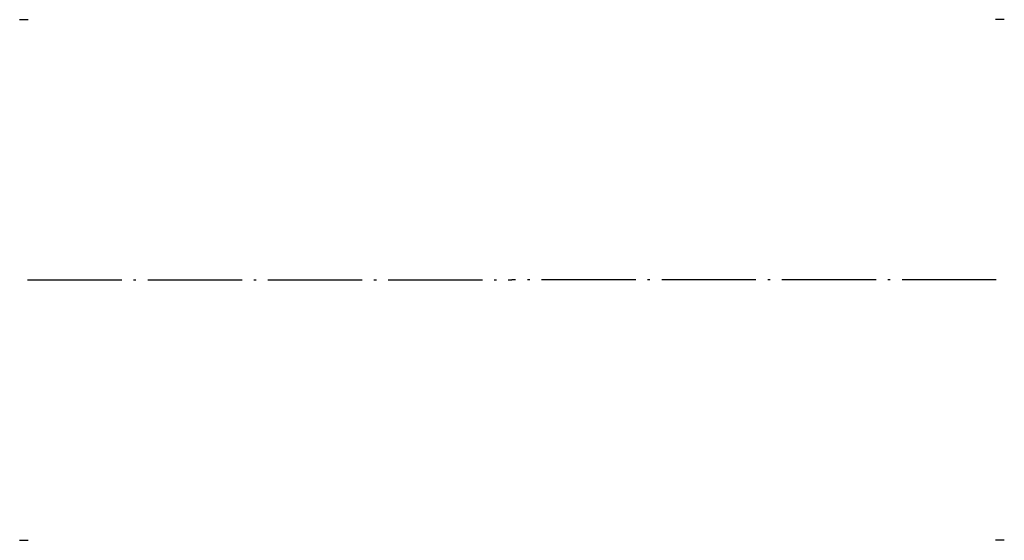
# Model space of a CAD drawing. Header units: millimetres. Extents: x 8639 to 9767, y -7292 to -6695.
import ezdxf

# ---------------------------------------------------------------- set-up
doc = ezdxf.new("R2010")
doc.units = ezdxf.units.MM
doc.header["$LTSCALE"] = 9
doc.linetypes.add('CENTER', pattern=[50, 31.25, -6.25, 6.25, -6.25])
doc.linetypes.add('ET_DASH_DOT', pattern=[15.3, 12, -1.5, 0.3, -1.5])
for name, color, linetype in [('CENTRE', 2, 'ET_DASH_DOT'), ('DIM', 1, 'Continuous'), ('HL-25', 2, 'CENTER')]:
    doc.layers.add(name, color=color, linetype=linetype)

# ---------------------------------------------------------------- blocks, each defined once
blk = doc.blocks.new('Block PRT-122')
at = {"layer": 'CENTRE', "color": 7, "extrusion": (6.16298e-33, -6.12303e-17, -1)}
for p in [(-1165, 0, -285.5), (-55, 0, -285.5)]:
    blk.add_line(p, (-610, 0, -285.5), dxfattribs=at)
at = {"layer": 'HL-25', "color": 7, "extrusion": (0, 1, 0)}
for p, q in [((-45.9, 0, 13), (-55.8, 0, 13)), ((-45.9, 0, -584), (-55.8, 0, -584)), ((-1174.1, 0, 13), (-1164.2, 0, 13)), ((-1174.1, 0, -584), (-1164.2, 0, -584)), ((-1174.1, -299, 13), (-1164.2, -299, 13)), ((-1174.1, -299, -584), (-1164.2, -299, -584)), ((-45.9, -299, 13), (-55.8, -299, 13)), ((-45.9, -299, -584), (-55.8, -299, -584))]:
    blk.add_line(p, q, dxfattribs=at)

msp = doc.modelspace()

# ---------------------------------------------------------------- block references
at = {"layer": 'DIM', "extrusion": (0, -1, 0)}
msp.add_blockref('Block PRT-122', (9813.1, 1031.6, 7278.6), dxfattribs=at)

doc.saveas('drawing.dxf')
